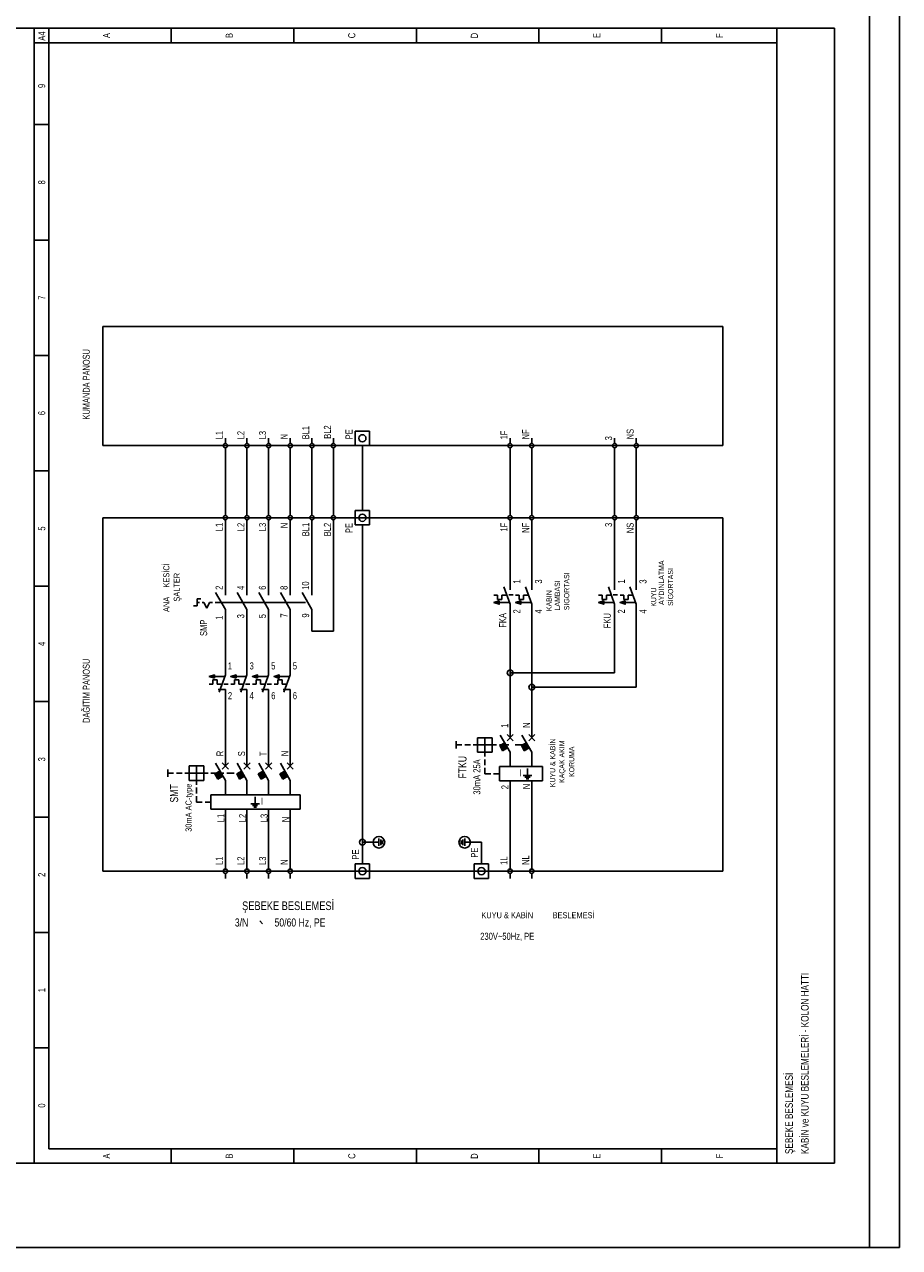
# Model space of a CAD drawing. Header units: centimetres. Extents: x 0 to 13234, y -30 to 2970.
# Tile 23 of 29: x 12504 to 13234, y 0 to 1019. Entities that reach past the tile are written whole.
import ezdxf
from ezdxf.enums import TextEntityAlignment as Align

# ---------------------------------------------------------------- set-up
doc = ezdxf.new("R2010")
doc.units = ezdxf.units.CM
for name, color, linetype in [('ASN-CERCEVE', 7, 'Continuous'), ('ASN-ELEKTRIK', 3, 'Continuous'), ('ASN-ELEKTRIK-YAZI', 4, 'Continuous')]:
    doc.layers.add(name, color=color, linetype=linetype)

msp = doc.modelspace()

# ---------------------------------------------------------------- linework, layer by layer
at = {"layer": 'ASN-CERCEVE'}
for points in [[(0, 0), (13233.7, 0), (13233.7, 2970), (0, 2970)], [(100, 0), (13208.7, 0), (13208.7, 2970), (100, 2970)]]:
    msp.add_lwpolyline(points, close=True, dxfattribs=at)
at = {"layer": 'ASN-ELEKTRIK'}
for p, q in [((11845.5, 1016), (12512.3, 1016)), ((12512.3, 70.2), (12512.3, 1016)), ((12512.3, 1016), (13179.5, 1016)), ((12512.3, 1016), (12512.3, 70.2)), ((12524.3, 82.2), (12524.3, 1016)), ((12626.5, 1016), (12626.5, 1003.9)), ((12728.7, 1016), (12728.7, 1003.9)), ((12830.9, 1016), (12830.9, 1003.9)), ((12933, 1003.9), (12933, 1016)), ((13035.2, 1003.9), (13035.2, 1016)), ((13131.4, 70.2), (13131.4, 1016)), ((13179.5, 1016), (13179.5, 70.2)), ((12512.3, 1003.9), (13131.4, 1003.9)), ((12524.3, 935.7), (12512.3, 935.7)), ((12524.3, 839.5), (12512.3, 839.5)), ((13086.3, 767.4), (12569.4, 767.4)), ((12569.4, 767.4), (12569.4, 668.2)), ((13086.3, 668.2), (13086.3, 767.4)), ((12524.3, 743.4), (12512.3, 743.4)), ((12671.6, 670), (12671.6, 674.3)), ((12689.6, 670), (12689.6, 674.3)), ((12707.6, 670), (12707.6, 674.3)), ((12725.7, 670), (12725.7, 674.3)), ((12743.7, 670), (12743.7, 674.3)), ((12761.7, 670), (12761.7, 674.3)), ((12779.8, 680.3), (12791.8, 680.3)), ((12779.8, 668.2), (12779.8, 680.3)), ((12791.8, 680.3), (12791.8, 668.2)), ((12909, 670), (12909, 674.3)), ((12927, 670), (12927, 674.3)), ((12996.1, 670), (12996.1, 674.3)), ((13014.2, 670), (13014.2, 674.3)), ((12569.4, 668.2), (13086.3, 668.2)), ((12671.6, 662.2), (12671.6, 666.4)), ((12689.6, 662.2), (12689.6, 666.4)), ((12707.6, 662.2), (12707.6, 666.4)), ((12725.7, 662.2), (12725.7, 666.4)), ((12743.7, 662.2), (12743.7, 666.4)), ((12761.7, 662.2), (12761.7, 666.4)), ((12791.8, 668.2), (12779.8, 668.2)), ((12785.8, 614.1), (12785.8, 668.2)), ((12909, 662.2), (12909, 666.4)), ((12927, 662.2), (12927, 666.4)), ((12996.1, 662.2), (12996.1, 666.4)), ((13014.2, 662.2), (13014.2, 666.4)), ((12671.6, 614.1), (12671.6, 662.2)), ((12689.6, 662.2), (12689.6, 614.1)), ((12707.6, 614.1), (12707.6, 662.2)), ((12725.7, 662.2), (12725.7, 614.1)), ((12743.7, 614.1), (12743.7, 662.2)), ((12761.7, 614.1), (12761.7, 662.2)), ((12909, 614.1), (12909, 662.2)), ((12927, 662.2), (12927, 614.1)), ((12996.1, 662.2), (12996.1, 614.1)), ((13014.2, 662.2), (13014.2, 614.1)), ((12524.3, 647.2), (12512.3, 647.2)), ((12671.6, 609.9), (12671.6, 614.1)), ((12689.6, 609.9), (12689.6, 614.1)), ((12707.6, 609.9), (12707.6, 614.1)), ((12725.7, 609.9), (12725.7, 614.1)), ((12743.7, 609.9), (12743.7, 614.1)), ((12761.7, 609.9), (12761.7, 614.1)), ((12779.8, 614.1), (12791.8, 614.1)), ((12779.8, 602.1), (12779.8, 614.1)), ((12791.8, 614.1), (12791.8, 602.1)), ((12909, 609.9), (12909, 614.1)), ((12927, 609.9), (12927, 614.1)), ((12996.1, 609.9), (12996.1, 614.1)), ((13014.2, 609.9), (13014.2, 614.1)), ((13086.3, 608.1), (12569.4, 608.1)), ((12569.4, 608.1), (12569.4, 313.6)), ((12671.6, 602.1), (12671.6, 606.3)), ((12671.6, 549.6), (12671.6, 602.1)), ((12689.6, 602.1), (12689.6, 606.3)), ((12689.6, 549.6), (12689.6, 602.1)), ((12707.6, 602.1), (12707.6, 606.3)), ((12707.6, 549.6), (12707.6, 602.1)), ((12725.7, 602.1), (12725.7, 606.3)), ((12725.7, 549.6), (12725.7, 602.1)), ((12743.7, 602.1), (12743.7, 606.3)), ((12743.7, 602.1), (12743.7, 605.1)), ((12743.7, 549.6), (12743.7, 602.1)), ((12761.7, 602.1), (12761.7, 606.3)), ((12761.7, 602.1), (12761.7, 605.1)), ((12761.7, 513.6), (12761.7, 602.1)), ((12791.8, 602.1), (12779.8, 602.1)), ((12785.8, 602.1), (12785.8, 337.7)), ((12909, 602.1), (12909, 606.3)), ((12909, 554), (12909, 602.1)), ((12927, 602.1), (12927, 606.3)), ((12927, 554), (12927, 602.1)), ((12996.1, 602.1), (12996.1, 606.3)), ((12996.1, 554), (12996.1, 602.1)), ((13014.2, 602.1), (13014.2, 606.3)), ((13014.2, 554), (13014.2, 602.1)), ((13086.3, 313.6), (13086.3, 608.1)), ((12524.3, 551), (12512.3, 551)), ((12909, 536), (12903.7, 550.4)), ((12909, 548), (12909, 554)), ((12927, 536), (12921.8, 550.4)), ((12927, 548), (12927, 554)), ((12996.1, 536), (12990.9, 550.4)), ((12996.1, 548), (12996.1, 554)), ((13014.2, 536), (13008.9, 550.4)), ((13014.2, 548), (13014.2, 554)), ((12648.1, 540.6), (12651.1, 540.6)), ((12648.1, 540.6), (12648.1, 534.6)), ((12671.6, 531.6), (12663.4, 545.8)), ((12671.6, 543.6), (12671.6, 549.6)), ((12689.6, 531.6), (12681.4, 545.8)), ((12689.6, 543.6), (12689.6, 549.6)), ((12707.6, 531.6), (12699.4, 545.8)), ((12707.6, 543.6), (12707.6, 549.6)), ((12725.7, 531.6), (12717.5, 545.8)), ((12725.7, 543.6), (12725.7, 549.6)), ((12743.7, 531.6), (12735.5, 545.8)), ((12743.7, 543.6), (12743.7, 549.6)), ((12895.5, 543.7), (12898.5, 543.7)), ((12898.5, 543.7), (12898.5, 540.1)), ((12902.1, 540.1), (12902.1, 543.7)), ((12902.1, 543.7), (12906.1, 543.7)), ((12907.8, 543.8), (12911.4, 543.8)), ((12913.6, 543.7), (12916.6, 543.7)), ((12916.6, 543.7), (12916.6, 540.1)), ((12920.2, 540.1), (12920.2, 543.7)), ((12920.2, 543.7), (12924.2, 543.7)), ((12982.7, 543.7), (12985.7, 543.7)), ((12985.7, 543.7), (12985.7, 540.1)), ((12989.3, 540.1), (12989.3, 543.7)), ((12989.3, 543.7), (12993.3, 543.7)), ((12994.9, 543.8), (12998.5, 543.8)), ((13000.7, 543.7), (13003.7, 543.7)), ((13003.7, 543.7), (13003.7, 540.1)), ((13007.3, 540.1), (13007.3, 543.7)), ((13007.3, 543.7), (13011.3, 543.7)), ((12645.1, 534.6), (12648.1, 534.6)), ((12648.1, 537.6), (12649.9, 537.6)), ((12652.3, 537.6), (12653.5, 537.6)), ((12656, 532.8), (12653.5, 537.6)), ((12658.4, 537.6), (12656, 532.8)), ((12658.4, 537.6), (12659.6, 537.6)), ((12659.6, 537.6), (12660.8, 537.6)), ((12663.2, 537.6), (12668, 537.6)), ((12668.6, 537.6), (12738.3, 537.6)), ((12671.6, 531.6), (12671.6, 525.6)), ((12689.6, 531.6), (12689.6, 525.6)), ((12707.6, 531.6), (12707.6, 525.6)), ((12725.7, 531.6), (12725.7, 525.6)), ((12743.7, 531.6), (12743.7, 525.6)), ((12895.5, 537.5), (12899.9, 538.9)), ((12908.3, 537.5), (12895.5, 537.5)), ((12895.5, 537.5), (12899.9, 536)), ((12898.5, 540.1), (12902.1, 540.1)), ((12899.9, 538.9), (12899.9, 536)), ((12909, 536), (12909, 530)), ((12909, 478.9), (12909, 530)), ((12913.6, 537.5), (12917.9, 538.9)), ((12926.3, 537.5), (12913.6, 537.5)), ((12913.6, 537.5), (12917.9, 536)), ((12916.6, 540.1), (12920.2, 540.1)), ((12917.9, 538.9), (12917.9, 536)), ((12927, 536), (12927, 530)), ((12927, 466.9), (12927, 530)), ((12982.7, 537.5), (12987, 538.9)), ((12995.4, 537.5), (12982.7, 537.5)), ((12982.7, 537.5), (12987, 536)), ((12985.7, 540.1), (12989.3, 540.1)), ((12987, 538.9), (12987, 536)), ((12996.1, 536), (12996.1, 530)), ((12996.1, 478.9), (12996.1, 530)), ((13000.7, 537.5), (13005, 538.9)), ((13013.5, 537.5), (13000.7, 537.5)), ((13000.7, 537.5), (13005, 536)), ((13003.7, 540.1), (13007.3, 540.1)), ((13005, 538.9), (13005, 536)), ((13014.2, 536), (13014.2, 530)), ((13014.2, 466.9), (13014.2, 530)), ((12671.6, 483.1), (12671.6, 525.6)), ((12689.6, 483.1), (12689.6, 525.6)), ((12707.6, 483.1), (12707.6, 525.6)), ((12725.7, 483.1), (12725.7, 525.6)), ((12743.7, 525.6), (12743.7, 513.6)), ((12743.7, 513.6), (12761.7, 513.6)), ((12671.6, 477.1), (12671.6, 483.1)), ((12689.6, 477.1), (12689.6, 483.1)), ((12707.6, 477.1), (12707.6, 483.1)), ((12725.7, 477.1), (12725.7, 483.1)), ((12658.1, 475.7), (12662.4, 477.1)), ((12670.9, 475.7), (12658.1, 475.7)), ((12658.1, 475.7), (12662.4, 474.3)), ((12658.1, 469.4), (12661.1, 469.4)), ((12661.1, 469.4), (12661.1, 473.1)), ((12661.1, 473.1), (12664.7, 473.1)), ((12662.4, 474.3), (12662.4, 477.1)), ((12664.7, 473.1), (12664.7, 469.4)), ((12664.7, 469.4), (12668.7, 469.4)), ((12671.6, 477.1), (12666.3, 462.7)), ((12670.4, 469.3), (12674, 469.3)), ((12676.1, 475.7), (12680.5, 477.1)), ((12688.9, 475.7), (12676.1, 475.7)), ((12676.1, 475.7), (12680.5, 474.3)), ((12676.1, 469.4), (12679.2, 469.4)), ((12679.2, 469.4), (12679.2, 473.1)), ((12679.2, 473.1), (12682.8, 473.1)), ((12680.5, 474.3), (12680.5, 477.1)), ((12682.8, 473.1), (12682.8, 469.4)), ((12682.8, 469.4), (12686.7, 469.4)), ((12689.6, 477.1), (12684.4, 462.7)), ((12688.4, 469.3), (12692, 469.3)), ((12694.2, 475.7), (12698.5, 477.1)), ((12706.9, 475.7), (12694.2, 475.7)), ((12694.2, 475.7), (12698.5, 474.3)), ((12694.2, 469.4), (12697.2, 469.4)), ((12697.2, 469.4), (12697.2, 473.1)), ((12697.2, 473.1), (12700.8, 473.1)), ((12698.5, 474.3), (12698.5, 477.1)), ((12700.8, 473.1), (12700.8, 469.4)), ((12700.8, 469.4), (12704.8, 469.4)), ((12707.6, 477.1), (12702.4, 462.7)), ((12706.4, 469.3), (12710, 469.3)), ((12712.2, 475.7), (12716.5, 477.1)), ((12725, 475.7), (12712.2, 475.7)), ((12712.2, 475.7), (12716.5, 474.2)), ((12712.2, 469.4), (12715.2, 469.4)), ((12715.2, 469.4), (12715.2, 473)), ((12715.2, 473), (12718.8, 473)), ((12716.5, 474.2), (12716.5, 477.1)), ((12718.8, 473), (12718.8, 469.4)), ((12718.8, 469.4), (12722.8, 469.4)), ((12725.7, 477.1), (12720.4, 462.7)), ((12996.1, 478.9), (12909, 478.9)), ((12909, 436.8), (12909, 478.9)), ((12671.6, 465.1), (12665.6, 465.1)), ((12671.6, 465.1), (12671.6, 459.1)), ((12671.6, 413.3), (12671.6, 459.1)), ((12689.6, 465.1), (12683.6, 465.1)), ((12689.6, 465.1), (12689.6, 459.1)), ((12689.6, 459.1), (12689.6, 413.3)), ((12707.6, 465.1), (12701.6, 465.1)), ((12707.6, 465.1), (12707.6, 459.1)), ((12707.6, 413.3), (12707.6, 459.1)), ((12725.7, 465.1), (12719.7, 465.1)), ((12725.7, 465.1), (12725.7, 459.1)), ((12725.7, 413.3), (12725.7, 459.1)), ((12927, 466.9), (13014.2, 466.9)), ((12927, 436.8), (12927, 466.9)), ((12524.3, 454.9), (12512.3, 454.9)), ((12909, 424.8), (12909, 436.8)), ((12927, 424.8), (12927, 436.8)), ((12863.9, 421.8), (12863.9, 415.8)), ((12863.9, 418.8), (12868.7, 418.8)), ((12871.1, 418.8), (12875.9, 418.8)), ((12878.3, 418.8), (12883.1, 418.8)), ((12881.9, 424.8), (12881.9, 412.8)), ((12894, 424.8), (12881.9, 424.8)), ((12883.1, 418.8), (12892.8, 418.8)), ((12888, 414), (12888, 424.8)), ((12892.8, 418.8), (12897.6, 418.8)), ((12894, 412.8), (12894, 424.8)), ((12900, 418.8), (12904.8, 418.8)), ((12900.3, 418.2), (12904.5, 420.6)), ((12902.7, 414), (12900.3, 418.2)), ((12903, 414.1), (12900.6, 418.3)), ((12909, 412.8), (12900.8, 427)), ((12903.3, 414.3), (12900.9, 418.5)), ((12903.5, 414.4), (12901.1, 418.6)), ((12903.8, 414.6), (12901.4, 418.8)), ((12904, 414.7), (12901.6, 418.9)), ((12904.3, 414.9), (12901.9, 419.1)), ((12904.5, 415), (12902.1, 419.2)), ((12904.8, 415.2), (12902.4, 419.4)), ((12905, 415.3), (12902.6, 419.5)), ((12905.3, 415.5), (12902.9, 419.7)), ((12905.6, 415.6), (12903.2, 419.8)), ((12905.9, 415.8), (12903.5, 420)), ((12906.1, 415.9), (12903.7, 420.1)), ((12906.4, 416.1), (12904, 420.3)), ((12906.6, 416.2), (12904.2, 420.4)), ((12904.2, 418.8), (12907.8, 418.8)), ((12906.4, 422.3), (12911.5, 427.4)), ((12906.4, 427.4), (12911.5, 422.3)), ((12913.2, 418.8), (12919.2, 418.8)), ((12918.4, 418.2), (12922.5, 420.6)), ((12920.8, 414), (12918.4, 418.2)), ((12921, 414.1), (12918.6, 418.3)), ((12927, 412.8), (12918.8, 427)), ((12921.3, 414.3), (12918.9, 418.5)), ((12921.5, 414.4), (12919.1, 418.6)), ((12921.8, 414.6), (12919.4, 418.8)), ((12922, 414.7), (12919.6, 418.9)), ((12922.3, 414.9), (12919.9, 419.1)), ((12922.5, 415), (12920.1, 419.2)), ((12922.9, 415.2), (12920.5, 419.4)), ((12923.1, 415.3), (12920.7, 419.5)), ((12923.4, 415.5), (12921, 419.7)), ((12923.6, 415.6), (12921.2, 419.8)), ((12923.9, 415.8), (12921.5, 420)), ((12924.1, 415.9), (12921.7, 420.1)), ((12924.4, 416.1), (12922, 420.3)), ((12924.6, 416.2), (12922.2, 420.4)), ((12924.5, 422.3), (12929.6, 427.4)), ((12924.5, 427.4), (12929.6, 422.3)), ((12671.6, 413.3), (12671.6, 401.3)), ((12671.6, 401.3), (12671.6, 413.3)), ((12689.6, 413.3), (12689.6, 401.3)), ((12689.6, 401.3), (12689.6, 413.3)), ((12707.6, 413.3), (12707.6, 401.3)), ((12707.6, 401.3), (12707.6, 413.3)), ((12725.7, 413.3), (12725.7, 401.3)), ((12725.7, 401.3), (12725.7, 413.3)), ((12881.9, 412.8), (12894, 412.8)), ((12888, 414), (12888, 409.2)), ((12906.9, 416.4), (12902.7, 414)), ((12909, 412.8), (12909, 400.8)), ((12924.9, 416.4), (12920.8, 414)), ((12927, 412.8), (12927, 400.8)), ((12623.5, 398.3), (12623.5, 392.3)), ((12641.5, 401.3), (12641.5, 389.2)), ((12653.5, 401.3), (12641.5, 401.3)), ((12647.5, 390.4), (12647.5, 401.3)), ((12653.5, 389.2), (12653.5, 401.3)), ((12671.6, 389.2), (12663.4, 403.5)), ((12669, 398.7), (12674.1, 403.8)), ((12669, 403.8), (12674.1, 398.7)), ((12689.6, 389.2), (12681.4, 403.5)), ((12687.1, 398.7), (12692.2, 403.8)), ((12687.1, 403.8), (12692.2, 398.7)), ((12707.6, 389.2), (12699.4, 403.5)), ((12705.1, 398.7), (12710.2, 403.8)), ((12705.1, 403.8), (12710.2, 398.7)), ((12725.7, 389.2), (12717.5, 403.5)), ((12723.1, 398.7), (12728.2, 403.8)), ((12723.1, 403.8), (12728.2, 398.7)), ((12888, 406.8), (12888, 402)), ((12888, 399.6), (12888, 394.8)), ((12936, 400.8), (12900, 400.8)), ((12900, 400.8), (12900, 388.8)), ((12923.5, 393.4), (12923.5, 399.1)), ((12936, 400.8), (12936, 388.8)), ((12623.5, 395.3), (12628.3, 395.3)), ((12630.7, 395.3), (12635.5, 395.3)), ((12637.9, 395.3), (12642.7, 395.3)), ((12641.5, 389.2), (12653.5, 389.2)), ((12642.7, 395.3), (12652.3, 395.3)), ((12647.5, 390.4), (12647.5, 385.6)), ((12652.3, 395.3), (12657.2, 395.3)), ((12659.6, 395.3), (12664.4, 395.3)), ((12662.9, 394.6), (12667.1, 397)), ((12665.3, 390.4), (12662.9, 394.6)), ((12665.5, 390.6), (12663.1, 394.7)), ((12665.9, 390.7), (12663.4, 394.9)), ((12666.1, 390.9), (12663.7, 395)), ((12666.4, 391.1), (12664, 395.2)), ((12666.6, 391.2), (12664.2, 395.3)), ((12666.9, 391.4), (12664.5, 395.5)), ((12667.1, 391.5), (12664.7, 395.6)), ((12667.4, 391.7), (12665, 395.8)), ((12667.6, 391.8), (12665.2, 395.9)), ((12669.5, 392.9), (12665.3, 390.4)), ((12667.9, 392), (12665.5, 396.1)), ((12668.1, 392.1), (12665.7, 396.2)), ((12668.5, 392.3), (12666.1, 396.4)), ((12668.7, 392.4), (12666.3, 396.5)), ((12669, 392.6), (12666.6, 396.7)), ((12669.2, 392.7), (12666.8, 396.8)), ((12666.8, 395.3), (12670.4, 395.3)), ((12671.6, 389.2), (12671.6, 377.2)), ((12672.8, 395.3), (12678.8, 395.3)), ((12681, 394.6), (12685.1, 397)), ((12683.4, 390.4), (12681, 394.6)), ((12683.6, 390.6), (12681.2, 394.7)), ((12683.9, 390.7), (12681.5, 394.9)), ((12684.1, 390.9), (12681.7, 395)), ((12684.4, 391.1), (12682, 395.2)), ((12684.6, 391.2), (12682.2, 395.3)), ((12684.9, 391.4), (12682.5, 395.5)), ((12685.1, 391.5), (12682.7, 395.6)), ((12685.4, 391.7), (12683, 395.8)), ((12685.7, 391.8), (12683.3, 395.9)), ((12687.5, 392.9), (12683.4, 390.4)), ((12686, 392), (12683.6, 396.1)), ((12686.2, 392.1), (12683.8, 396.2)), ((12686.5, 392.3), (12684.1, 396.4)), ((12686.7, 392.4), (12684.3, 396.5)), ((12687, 392.6), (12684.6, 396.7)), ((12687.2, 392.7), (12684.8, 396.8)), ((12689.6, 389.2), (12689.6, 377.2)), ((12699, 394.6), (12703.2, 397)), ((12701.4, 390.4), (12699, 394.6)), ((12701.6, 390.6), (12699.2, 394.7)), ((12701.9, 390.7), (12699.5, 394.9)), ((12702.1, 390.9), (12699.7, 395)), ((12702.4, 391.1), (12700, 395.2)), ((12702.6, 391.2), (12700.2, 395.3)), ((12703, 391.4), (12700.6, 395.5)), ((12703.2, 391.5), (12700.8, 395.6)), ((12703.5, 391.7), (12701.1, 395.8)), ((12703.7, 391.8), (12701.3, 395.9)), ((12705.6, 392.9), (12701.4, 390.4)), ((12704, 392), (12701.6, 396.1)), ((12704.2, 392.1), (12701.8, 396.2)), ((12704.5, 392.3), (12702.1, 396.4)), ((12704.7, 392.4), (12702.3, 396.5)), ((12705, 392.6), (12702.6, 396.7)), ((12705.2, 392.7), (12702.8, 396.8)), ((12707.6, 389.2), (12707.6, 377.2)), ((12717, 394.6), (12721.2, 397)), ((12719.4, 390.4), (12717, 394.6)), ((12719.6, 390.6), (12717.2, 394.7)), ((12719.9, 390.7), (12717.5, 394.9)), ((12720.2, 390.9), (12717.8, 395)), ((12720.5, 391.1), (12718.1, 395.2)), ((12720.7, 391.2), (12718.3, 395.3)), ((12721, 391.4), (12718.6, 395.5)), ((12721.2, 391.5), (12718.8, 395.6)), ((12721.5, 391.7), (12719.1, 395.8)), ((12721.7, 391.8), (12719.3, 395.9)), ((12723.6, 392.9), (12719.4, 390.4)), ((12722, 392), (12719.6, 396.1)), ((12722.2, 392.1), (12719.8, 396.2)), ((12722.6, 392.3), (12720.1, 396.4)), ((12722.8, 392.4), (12720.4, 396.5)), ((12723.1, 392.6), (12720.7, 396.7)), ((12723.3, 392.7), (12720.9, 396.8)), ((12725.7, 389.2), (12725.7, 377.2)), ((12888, 394.8), (12892.8, 394.8)), ((12895.2, 394.8), (12900, 394.8)), ((12936, 388.8), (12900, 388.8)), ((12909, 376.7), (12909, 388.8)), ((12919.9, 393.4), (12927, 393.4)), ((12921.3, 392), (12925.6, 392)), ((12922.4, 390.5), (12924.5, 390.5)), ((12927, 376.7), (12927, 388.8)), ((12647.5, 383.2), (12647.5, 378.4)), ((12733.9, 377.2), (12659.6, 377.2)), ((12659.6, 377.2), (12659.6, 365.2)), ((12733.9, 377.2), (12733.9, 365.2)), ((12647.5, 376), (12647.5, 371.2)), ((12647.5, 371.2), (12652.3, 371.2)), ((12654.7, 371.2), (12659.6, 371.2)), ((12692.7, 369.8), (12699.9, 369.8)), ((12694.2, 368.4), (12698.4, 368.4)), ((12695.3, 367), (12697.4, 367)), ((12696.3, 369.8), (12696.3, 375.5)), ((12909, 319.6), (12909, 376.7)), ((12927, 319.6), (12927, 376.7)), ((12524.3, 358.7), (12512.3, 358.7)), ((12733.9, 365.2), (12659.6, 365.2)), ((12671.6, 353.2), (12671.6, 365.2)), ((12689.6, 353.2), (12689.6, 365.2)), ((12707.6, 353.2), (12707.6, 365.2)), ((12725.7, 353.2), (12725.7, 365.2)), ((12671.6, 353.2), (12671.6, 319.6)), ((12671.6, 353.2), (12671.6, 353.2)), ((12689.6, 319.6), (12689.6, 353.2)), ((12707.6, 319.6), (12707.6, 353.2)), ((12725.7, 353.2), (12725.7, 319.6)), ((12791.8, 337.7), (12785.8, 337.7)), ((12785.8, 319.6), (12785.8, 337.7)), ((12799.6, 337.7), (12788.8, 337.7)), ((12799.6, 334.7), (12799.6, 340.7)), ((12801.1, 335.4), (12801.1, 339.9)), ((12802.6, 336.2), (12802.6, 339.2)), ((12868.1, 339.2), (12868.1, 336.2)), ((12869.6, 339.9), (12869.6, 335.4)), ((12871.1, 340.7), (12871.1, 334.7)), ((12871.1, 337.7), (12881.9, 337.7)), ((12878.9, 337.7), (12885, 337.7)), ((12885, 319.6), (12885, 337.7)), ((12671.6, 315.4), (12671.6, 319.6)), ((12689.6, 315.4), (12689.6, 319.6)), ((12707.6, 315.4), (12707.6, 319.6)), ((12725.7, 315.4), (12725.7, 319.6)), ((12779.8, 307.6), (12779.8, 319.6)), ((12779.8, 319.6), (12791.8, 319.6)), ((12791.8, 319.6), (12791.8, 307.6)), ((12878.9, 307.6), (12878.9, 319.6)), ((12878.9, 319.6), (12891, 319.6)), ((12891, 319.6), (12891, 307.6)), ((12909, 319.6), (12909, 315.4)), ((12927, 319.6), (12927, 315.4)), ((12569.4, 313.6), (13086.3, 313.6)), ((12671.6, 307.6), (12671.6, 311.8)), ((12689.6, 307.6), (12689.6, 311.8)), ((12707.6, 307.6), (12707.6, 311.8)), ((12725.7, 307.6), (12725.7, 311.8)), ((12791.8, 307.6), (12779.8, 307.6)), ((12891, 307.6), (12878.9, 307.6)), ((12909, 311.8), (12909, 307.6)), ((12927, 311.8), (12927, 307.6)), ((12700.2, 272.1), (12702.5, 269.8)), ((12524.3, 262.5), (12512.3, 262.5)), ((12524.3, 166.4), (12512.3, 166.4)), ((12524.3, 82.2), (13131.4, 82.2)), ((12626.5, 82.2), (12626.5, 70.2)), ((12728.7, 82.2), (12728.7, 70.2)), ((12830.9, 82.2), (12830.9, 70.2)), ((12933, 70.2), (12933, 82.2)), ((13035.2, 70.2), (13035.2, 82.2)), ((13131.4, 70.2), (13131.4, 82.2)), ((12512.3, 70.2), (11845.5, 70.2)), ((13179.5, 70.2), (12512.3, 70.2)), ((13131.4, 70.2), (13179.5, 70.2)), ((13149.4, 70.2), (13179.5, 70.2))]:
    msp.add_line(p, q, dxfattribs=at)
for points in [[(12899.9, 538.9), (12899.9, 536), (12895.5, 537.5), (12899.9, 538.9)], [(12917.9, 538.9), (12917.9, 536), (12913.6, 537.5), (12917.9, 538.9)], [(12987, 538.9), (12987, 536), (12982.7, 537.5), (12987, 538.9)], [(13005, 538.9), (13005, 536), (13000.7, 537.5), (13005, 538.9)], [(12662.4, 474.3), (12662.4, 477.1), (12658.1, 475.7), (12662.4, 474.3)], [(12680.5, 474.3), (12680.5, 477.1), (12676.1, 475.7), (12680.5, 474.3)], [(12698.5, 474.3), (12698.5, 477.1), (12694.2, 475.7), (12698.5, 474.3)], [(12716.5, 474.2), (12716.5, 477.1), (12712.2, 475.7), (12716.5, 474.2)]]:
    msp.add_lwpolyline(points, dxfattribs=at)
for centre, radius in [((12785.8, 674.3), 3.01), ((12671.6, 668.2), 1.8), ((12689.6, 668.2), 1.8), ((12707.6, 668.2), 1.8), ((12725.7, 668.2), 1.8), ((12743.7, 668.2), 1.8), ((12761.7, 668.2), 1.8), ((12909, 668.2), 1.8), ((12927, 668.2), 1.8), ((12996.1, 668.2), 1.8), ((13014.2, 668.2), 1.8), ((12671.6, 608.1), 1.8), ((12689.6, 608.1), 1.8), ((12707.6, 608.1), 1.8), ((12725.7, 608.1), 1.8), ((12743.7, 608.1), 1.8), ((12761.7, 608.1), 1.8), ((12785.8, 608.1), 3.01), ((12909, 608.1), 1.8), ((12927, 608.1), 1.8), ((12996.1, 608.1), 1.8), ((13014.2, 608.1), 1.8), ((12909, 478.9), 2.4), ((12927, 466.9), 2.4), ((12785.8, 337.7), 2.4), ((12799.6, 337.7), 4.81), ((12871.1, 337.7), 4.81), ((12785.8, 313.6), 3.01), ((12885, 313.6), 3.01), ((12671.6, 313.6), 1.8), ((12689.6, 313.6), 1.8), ((12707.6, 313.6), 1.8), ((12725.7, 313.6), 1.8), ((12909, 313.6), 1.8), ((12927, 313.6), 1.8)]:
    msp.add_circle(centre, radius, dxfattribs=at)

# ---------------------------------------------------------------- texts
at = {"layer": 'ASN-ELEKTRIK-YAZI', "width": 0.8}
for s, height, p in [('A4', 5.89, (12521.4, 1005.6)), ('BL1', 5.89, (12741.5, 673.4)), ('L1', 5.89, (12669.4, 673.4)), ('L2', 5.89, (12687.4, 673.4)), ('L3', 5.89, (12705.5, 673.4)), ('N', 5.89, (12723.5, 673.4)), ('PE', 5.89, (12777.6, 673.4)), ('1F', 5.89, (12906.8, 673.4)), ('NF', 5.89, (12924.9, 673.4)), ('NS', 5.89, (13012, 673.4)), ('PE', 5.89, (12777.6, 595.3)), ('2', 5.89, (12669.3, 548)), ('4', 5.89, (12687.3, 548)), ('6', 5.89, (12705.4, 548)), ('8', 5.89, (12723.4, 548)), ('10', 5.89, (12741.4, 548)), ('1', 5.89, (12917.5, 553.2)), ('3', 5.89, (12935.6, 553.2)), ('1', 5.89, (13004.7, 553.2)), ('3', 5.89, (13022.7, 553.2)), ('1', 5.89, (12907.4, 433)), ('N', 5.89, (12925.5, 433)), ('R', 5.89, (12670, 409.4)), ('S', 5.89, (12688, 409.4)), ('T', 5.89, (12706.1, 409.4)), ('N', 5.89, (12724.1, 409.4)), ('2', 5.89, (12907.6, 381.9)), ('N', 5.89, (12925.6, 381.9)), ('L1', 5.89, (12670.7, 354.4)), ('L2', 5.89, (12688.8, 354.4)), ('L3', 5.89, (12706.8, 354.4)), ('N', 5.89, (12724.8, 354.4)), ('PE', 5.89, (12882.2, 324.8)), ('NL', 5.89, (12924.9, 318.8)), ('L1', 5.89, (12669.4, 318.8)), ('L2', 5.89, (12687.4, 318.8)), ('L3', 5.89, (12705.5, 318.8)), ('N', 5.89, (12723.5, 318.8)), ('1L', 5.89, (12906.8, 318.8)), ('KABİN ve KUYU BESLEMELERİ - KOLON HATTI', 6.369, (13157.9, 77.9)), ('ŞEBEKE BESLEMESİ', 6.369, (13144.7, 77.9))]:
    msp.add_text(s, height=height, rotation=90, dxfattribs=at).set_placement(p)
for s, height, rotation, p in [('A', 5.89, 90, (12575.5, 1009.9)), ('B', 5.89, 90, (12677.7, 1009.9)), ('C', 5.89, 90, (12779.9, 1009.9)), ('D', 5.89, 90, (12882.1, 1009.9)), ('E', 5.89, 90, (12984.2, 1009.9)), ('F', 5.89, 90, (13086.4, 1009.9)), ('9', 5.89, 90, (12521.4, 967.9)), ('8', 5.89, 90, (12521.4, 887.6)), ('7', 5.89, 90, (12521.4, 791.5)), ('KUMANDA PANOSU', 5.77, 90, (12558.5, 719.3)), ('6', 5.89, 90, (12521.4, 695.3)), ('5', 5.89, 90, (12521.4, 599.1)), ('KESİCİ', 5.05, 90, (12624.9, 560.1)), ('ŞALTER', 5.05, 90, (12633.6, 550.2)), ('AYDINLATMA', 4.33, 90, (13037.3, 554)), ('SİGORTASI', 4.33, 90, (13044.9, 550.4)), ('LAMBASI', 4.33, 90, (12950.5, 543.4)), ('SIGORTASI', 4.33, 90, (12958.3, 546.8)), ('ANA', 5.05, 90, (12624.9, 535.9)), ('KABIN', 4.33, 90, (12943.6, 539)), ('KUYU', 4.33, 90, (13030.8, 542)), ('4', 5.89, 90, (12521.4, 503)), ('DAĞITIM PANOSU', 5.77, 90, (12558.5, 463.9)), ('KUYU & KABİN', 4.328, 90, (12946.6, 403.8)), ('KAÇAK AKIM', 4.33, 90, (12954.3, 404.8)), ('3', 5.89, 90, (12521.4, 406.8)), ('KORUMA', 4.33, 90, (12962.5, 404.8)), ('I', 5.89, 360, (12917.6, 392.6)), ('2', 5.89, 90, (12521.4, 310.6)), ('1', 5.89, 90, (12521.4, 214.5)), ('0', 5.89, 90, (12521.4, 118.3)), ('A', 5.89, 90, (12575.5, 76.2)), ('B', 5.89, 90, (12677.7, 76.2)), ('C', 5.89, 90, (12779.9, 76.2)), ('D', 5.89, 90, (12882.1, 76.2)), ('E', 5.89, 90, (12984.2, 76.2)), ('F', 5.89, 90, (13086.4, 76.2))]:
    msp.add_text(s, height=height, rotation=rotation, dxfattribs=at).set_placement(p, align=Align.CENTER)
for s, height, p in [('BL2', 5.89, (12759.6, 685.1)), ('3', 5.89, (12994, 676.1)), ('L1', 5.89, (12669.4, 603.9)), ('L2', 5.89, (12687.4, 603.9)), ('L3', 5.89, (12705.5, 603.9)), ('N', 5.89, (12723.5, 603.9)), ('BL1', 5.89, (12741.5, 603.9)), ('BL2', 5.89, (12759.6, 603.9)), ('1F', 5.89, (12906.8, 603.9)), ('NF', 5.89, (12924.9, 603.9)), ('3', 5.89, (12994, 603.9)), ('NS', 5.89, (13012, 603.9)), ('2', 5.89, (12917.5, 531.8)), ('4', 5.89, (12935.6, 531.8)), ('2', 5.89, (13004.7, 531.8)), ('4', 5.89, (13022.7, 531.8)), ('SMP', 5.89, (12656.4, 523.2)), ('1', 5.89, (12669.3, 526.6)), ('3', 5.89, (12687.3, 527.8)), ('5', 5.89, (12705.4, 527.8)), ('7', 5.89, (12723.4, 528.4)), ('9', 5.89, (12741.4, 528.4)), ('FKA', 5.89, (12905.7, 528.7)), ('FKU', 5.89, (12992.9, 528.7)), ('FTKU', 6.73, (12872.6, 409.6)), ('30mA 25A', 5.89, (12884.2, 406.8)), ('SMT', 6.73, (12632.2, 386)), ('30mA AC-type', 5.049, (12643.4, 386.5)), ('PE', 5.89, (12783.1, 331.7))]:
    msp.add_text(s, height=height, rotation=90, dxfattribs=at).set_placement(p, align=Align.RIGHT)
for s, height, p in [('1', 5.89, (12673.7, 481.7)), ('3', 5.89, (12691.8, 481.7)), ('5', 5.89, (12709.8, 481.7)), ('5', 5.89, (12727.8, 481.7)), ('2', 5.89, (12673.7, 456.9)), ('4', 5.89, (12691.8, 456.9)), ('6', 5.89, (12709.8, 456.9)), ('6', 5.89, (12727.8, 456.9)), ('50/60 Hz, PE', 6.732, (12712.6, 267.5))]:
    msp.add_text(s, height=height, dxfattribs=at).set_placement(p)
for s, height, p in [('I', 5.89, (12702, 369)), ('ŞEBEKE BESLEMESİ', 7.213, (12723.9, 281.2)), ('KUYU & KABİN', 5.049, (12906.6, 274.4)), ('BESLEMESİ', 5.05, (12961.9, 274.4)), ('\\', 5.05, (12961.3, 274.4)), ('230V~50Hz, PE', 5.89, (12906.6, 256.4))]:
    msp.add_text(s, height=height, dxfattribs=at).set_placement(p, align=Align.CENTER)
msp.add_text('3/N', height=6.73, dxfattribs=at).set_placement((12690.7, 267.5), align=Align.RIGHT)

doc.saveas('drawing.dxf')
